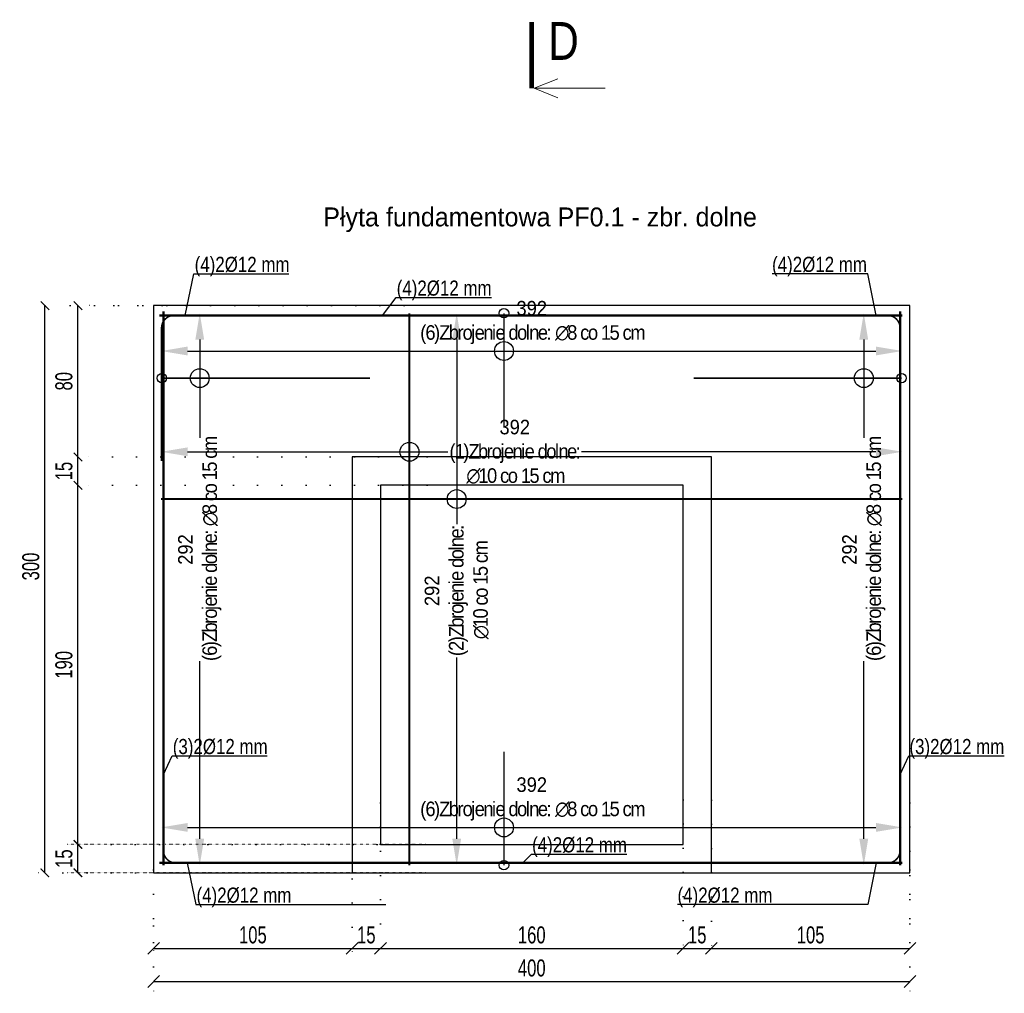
# Model space of a CAD drawing. Header units: millimetres. Extents: x 11149 to 111407, y -107619 to -23630.
# Tile 221 of 245: x 19889 to 20410, y -26533 to -26018. Entities that reach past the tile are written whole.
import ezdxf
from ezdxf.enums import TextEntityAlignment as Align

# ---------------------------------------------------------------- set-up
doc = ezdxf.new("R2010")
doc.units = ezdxf.units.MM
doc.header["$LTSCALE"] = 2
doc.linetypes.add('DOT', pattern=[6.35, 0, -6.35])
doc.layers.get('0').update_dxf_attribs({"plot": 0})
doc.layers.get('Defpoints').update_dxf_attribs({"color": 1})
for name, color, linetype, lineweight in [('e-cad_kontur', 2, 'Continuous', 25), ('e-cad_opisy', 7, 'Continuous', 9), ('e-cad_prety_widok', 161, 'Continuous', 5), ('e-cad_wymiary', 4, 'Continuous', 9), ('WYMIARY', 1, 'Continuous', 20)]:
    doc.layers.add(name, color=color, linetype=linetype, lineweight=lineweight)
doc.layers.add('ZBROJENIE DODATKOWE', color=10, linetype='Continuous')
doc.layers.add('ZBROJENIE DOLNE', color=92, linetype='Continuous')
doc.styles.add('e-cad_1', font='arial.ttf', dxfattribs={"width": 0.7})
doc.styles.add('SIMPLEX', font='simplex.shx', dxfattribs={"width": 0.75, "oblique": 10})
doc.dimstyles.new('1_100 RK', dxfattribs={"dimscale": 70, "dimtxt": 0.22, "dimasz": 0.003, "dimexe": 0, "dimexo": 0, "dimgap": 0.1, "dimtad": 1, "dimdec": 1, "dimrnd": 0.5, "dimdsep": 46, "dimtxsty": 'SIMPLEX', "dimblk": 'K1', "dimcen": 0, "dimse1": 1, "dimse2": 1, "dimclrd": 3, "dimclre": 3, "dimclrt": 256, "dimadec": 1, "dimazin": 0, "dimtfac": 0.028571, "dimtdec": 1, "dimtix": 1, "dimtmove": 2, "dimatfit": 3, "dimldrblk": 'K1', "dimfxl": 1, "dimtolj": 1, "dimarcsym": 0})
doc.dimstyles.new('e-cad_1_45_[cm]', dxfattribs={"dimscale": 4.5, "dimtxt": 2, "dimasz": 1, "dimexe": 1.25, "dimexo": 0.625, "dimtad": 1, "dimdec": 0, "dimrnd": 0.1, "dimzin": 1, "dimtxsty": 'e-cad_1', "dimblk": 'ARCHTICK', "dimcen": 2.5, "dimclrd": 256, "dimclre": 252, "dimclrt": 7, "dimadec": 0, "dimazin": 0, "dimtfac": 1, "dimtix": 1, "dimtmove": 2, "dimatfit": 3, "dimldrblk": 'NONE', "dimfxl": 60, "dimfxlon": 1, "dimarcsym": 0})
doc.dimstyles.new('e-cad_1_50_[cm]', dxfattribs={"dimscale": 5, "dimtxt": 1.8, "dimasz": 1.25, "dimexe": 1.25, "dimexo": 0.625, "dimgap": 0.5, "dimtad": 1, "dimdec": 0, "dimrnd": 1, "dimzin": 1, "dimtxsty": 'e-cad_1', "dimblk": 'OBLIQUE', "dimcen": 2.5, "dimclrd": 256, "dimclre": 252, "dimclrt": 7, "dimadec": 0, "dimazin": 0, "dimtfac": 1, "dimtix": 1, "dimtmove": 2, "dimatfit": 3, "dimldrblk": 'NONE', "dimfxl": 60, "dimfxlon": 1, "dimarcsym": 0})

# ---------------------------------------------------------------- blocks, each defined once
blk = doc.blocks.new('e-cad_ZelbetOpisSkrocony')
at = {"layer": 'e-cad_opisy', "style": 'e-cad_1', "width": 0.95}
for tag, p in [('OPIS', (0.8, 0.8)), ('UWAGI', (0.8, -2.8))]:
    blk.add_attdef(tag, p, '', height=2, dxfattribs=at)
blk = doc.blocks.new('*D1105')
at = {"layer": 'Defpoints', "color": 0}
for p in [(19959.73, -26172.85), (19959.73, -26464.85), (19984.13, -26464.85)]:
    blk.add_point(p, dxfattribs=at)
at = {"layer": 'WYMIARY', "color": 10, "lineweight": -2, "ltscale": 16}
for p, q in [((19984.13, -26186.85), (19984.13, -26238.78)), ((19984.13, -26450.85), (19984.13, -26356.91))]:
    blk.add_line(p, q, dxfattribs=at)
at = {"layer": 'WYMIARY', "color": 10}
for points in [[(19986.46, -26186.85), (19981.79, -26186.85), (19984.13, -26172.85)], [(19981.79, -26450.85), (19986.46, -26450.85), (19984.13, -26464.85)]]:
    blk.add_solid(points, dxfattribs=at)
at = {"layer": 'WYMIARY', "color": 10, "insert": (19984.13, -26297.85), "char_height": 7.7, "attachment_point": 5, "rotation": 90, "style": 'e-cad_1'}
blk.add_mtext('\\A1;\\W0.9;292\\P\\T0.8;(6)Zbrojenie dolne: ∅8 co 15 cm', dxfattribs=at)
blk = doc.blocks.new('K1')
at = {"layer": 'WYMIARY', "color": 3, "lineweight": 20}
blk.add_line((0, -50), (0, 50), dxfattribs=at)
at = {"layer": 'WYMIARY', "color": 6, "lineweight": 50}
blk.add_line((-15.915, -15.915), (15.915, 15.915), dxfattribs=at)
at = {"layer": 'WYMIARY', "color": 0, "lineweight": 20}
blk.add_line((-30, 0), (30, 0), dxfattribs=at)
blk = doc.blocks.new('*D1106')
at = {"layer": 'Defpoints', "color": 0}
for p in [(20359.73, -26172.85), (20335.33, -26464.85), (20359.73, -26464.85)]:
    blk.add_point(p, dxfattribs=at)
at = {"layer": 'WYMIARY', "color": 10, "lineweight": -2, "ltscale": 16}
for p, q in [((20335.33, -26186.85), (20335.33, -26238.78)), ((20335.33, -26450.85), (20335.33, -26356.91))]:
    blk.add_line(p, q, dxfattribs=at)
at = {"layer": 'WYMIARY', "color": 10}
for points in [[(20337.66, -26186.85), (20332.99, -26186.85), (20335.33, -26172.85)], [(20332.99, -26450.85), (20337.66, -26450.85), (20335.33, -26464.85)]]:
    blk.add_solid(points, dxfattribs=at)
at = {"layer": 'WYMIARY', "color": 10, "insert": (20335.33, -26297.85), "char_height": 7.7, "attachment_point": 5, "rotation": 90, "style": 'e-cad_1'}
blk.add_mtext('\\A1;\\W0.9;292\\P\\T0.8;(6)Zbrojenie dolne: ∅8 co 15 cm', dxfattribs=at)
blk = doc.blocks.new('*D1107')
at = {"layer": 'Defpoints', "color": 0}
for p in [(20355.73, -26366.53), (20355.73, -26444.85), (19963.73, -26468.85)]:
    blk.add_point(p, dxfattribs=at)
at = {"layer": 'WYMIARY', "color": 10, "lineweight": -2, "ltscale": 16}
blk.add_line((19977.73, -26444.85), (20341.73, -26444.85), dxfattribs=at)
at = {"layer": 'WYMIARY', "color": 10}
for points in [[(19977.73, -26442.51), (19977.73, -26447.18), (19963.73, -26444.85)], [(20341.73, -26447.18), (20341.73, -26442.51), (20355.73, -26444.85)]]:
    blk.add_solid(points, dxfattribs=at)
at = {"layer": 'WYMIARY', "color": 10, "insert": (20159.73, -26429.79), "char_height": 7.7, "attachment_point": 5, "style": 'e-cad_1'}
blk.add_mtext('\\A1;\\W0.9;392\\P\\T0.8;(6)Zbrojenie dolne: ∅8 co 15 cm', dxfattribs=at)
blk = doc.blocks.new('*D1108')
at = {"layer": 'Defpoints', "color": 0}
for p in [(19963.73, -26168.85), (20355.73, -26192.85), (20355.73, -26271.16)]:
    blk.add_point(p, dxfattribs=at)
at = {"layer": 'WYMIARY', "color": 10, "lineweight": -2, "ltscale": 16}
blk.add_line((19977.73, -26192.85), (20341.73, -26192.85), dxfattribs=at)
at = {"layer": 'WYMIARY', "color": 10}
for points in [[(19977.73, -26190.51), (19977.73, -26195.18), (19963.73, -26192.85)], [(20341.73, -26195.18), (20341.73, -26190.51), (20355.73, -26192.85)]]:
    blk.add_solid(points, dxfattribs=at)
at = {"layer": 'WYMIARY', "color": 10, "insert": (20159.73, -26177.79), "char_height": 7.7, "attachment_point": 5, "style": 'e-cad_1'}
blk.add_mtext('\\A1;\\W0.9;392\\P\\T0.8;(6)Zbrojenie dolne: ∅8 co 15 cm', dxfattribs=at)
blk = doc.blocks.new('_ArchTick')
at = {"color": 0, "linetype": 'ByBlock', "const_width": 0.15}
blk.add_lwpolyline([(-0.5, -0.5), (0.5, 0.5)], dxfattribs=at)
blk = doc.blocks.new('*D1109')
at = {"layer": 'Defpoints', "color": 0, "ltscale": 0.5}
for p in [(19919.73, -26453.85), (20106.45, -26453.85), (20106.45, -26468.85)]:
    blk.add_point(p, dxfattribs=at)
at = {"layer": 'e-cad_wymiary', "color": 252, "linetype": 'DOT', "lineweight": -2, "ltscale": 0.036}
for p, q in [((20103.64, -26453.85), (19914.1, -26453.85)), ((20103.64, -26468.85), (19914.1, -26468.85))]:
    blk.add_line(p, q, dxfattribs=at)
at = {"layer": 'e-cad_wymiary', "lineweight": -2, "ltscale": 0.036}
blk.add_line((19919.73, -26468.85), (19919.73, -26453.85), dxfattribs=at)
at = {"layer": 'e-cad_wymiary', "lineweight": -2, "ltscale": 0.5, "xscale": 4.5, "yscale": 4.5, "zscale": 4.5}
for p, rotation in [((19919.73, -26453.85), 90), ((19919.73, -26468.85), 270)]:
    blk.add_blockref('_ArchTick', p, dxfattribs=dict(at, rotation=rotation))
at = {"layer": 'e-cad_wymiary', "color": 7, "ltscale": 0.5, "insert": (19912.32, -26461.35), "char_height": 9, "attachment_point": 5, "rotation": 90, "style": 'e-cad_1'}
blk.add_mtext('15', dxfattribs=at)
blk = doc.blocks.new('_None')
blk = doc.blocks.new('*D1110')
at = {"layer": 'Defpoints', "color": 0, "ltscale": 0.5}
for p in [(19919.73, -26263.85), (20107.17, -26263.85), (20106.45, -26453.85)]:
    blk.add_point(p, dxfattribs=at)
at = {"layer": 'e-cad_wymiary', "color": 252, "linetype": 'DOT', "lineweight": -2}
for p, q in [((20104.36, -26263.85), (19914.1, -26263.85)), ((20103.64, -26453.85), (19914.1, -26453.85))]:
    blk.add_line(p, q, dxfattribs=at)
at = {"layer": 'e-cad_wymiary', "lineweight": -2}
blk.add_line((19919.73, -26453.85), (19919.73, -26263.85), dxfattribs=at)
at = {"layer": 'e-cad_wymiary', "lineweight": -2, "ltscale": 0.5, "xscale": 4.5, "yscale": 4.5, "zscale": 4.5}
for p, rotation in [((19919.73, -26263.85), 90), ((19919.73, -26453.85), 270)]:
    blk.add_blockref('_ArchTick', p, dxfattribs=dict(at, rotation=rotation))
at = {"layer": 'e-cad_wymiary', "color": 7, "ltscale": 0.5, "insert": (19912.32, -26358.85), "char_height": 9, "attachment_point": 5, "rotation": 90, "style": 'e-cad_1'}
blk.add_mtext('190', dxfattribs=at)
blk = doc.blocks.new('*D1111')
at = {"layer": 'Defpoints', "color": 0, "ltscale": 0.5}
for p in [(19919.73, -26248.85), (20107.17, -26248.85), (20107.17, -26263.85)]:
    blk.add_point(p, dxfattribs=at)
at = {"layer": 'e-cad_wymiary', "color": 252, "linetype": 'DOT', "lineweight": -2}
for p, q in [((20104.36, -26248.85), (19914.1, -26248.85)), ((20104.36, -26263.85), (19914.1, -26263.85))]:
    blk.add_line(p, q, dxfattribs=at)
at = {"layer": 'e-cad_wymiary', "lineweight": -2}
blk.add_line((19919.73, -26263.85), (19919.73, -26248.85), dxfattribs=at)
at = {"layer": 'e-cad_wymiary', "lineweight": -2, "ltscale": 0.5, "xscale": 4.5, "yscale": 4.5, "zscale": 4.5}
for p, rotation in [((19919.73, -26248.85), 90), ((19919.73, -26263.85), 270)]:
    blk.add_blockref('_ArchTick', p, dxfattribs=dict(at, rotation=rotation))
at = {"layer": 'e-cad_wymiary', "color": 7, "ltscale": 0.5, "insert": (19912.32, -26256.35), "char_height": 9, "attachment_point": 5, "rotation": 90, "style": 'e-cad_1'}
blk.add_mtext('15', dxfattribs=at)
blk = doc.blocks.new('*D1112')
at = {"layer": 'Defpoints', "color": 0, "ltscale": 0.5}
for p in [(19919.73, -26168.85), (20095.04, -26168.85), (20107.17, -26248.85)]:
    blk.add_point(p, dxfattribs=at)
at = {"layer": 'e-cad_wymiary', "color": 252, "linetype": 'DOT', "lineweight": -2}
for p, q in [((20092.23, -26168.85), (19914.1, -26168.85)), ((20104.36, -26248.85), (19914.1, -26248.85))]:
    blk.add_line(p, q, dxfattribs=at)
at = {"layer": 'e-cad_wymiary', "lineweight": -2}
blk.add_line((19919.73, -26248.85), (19919.73, -26168.85), dxfattribs=at)
at = {"layer": 'e-cad_wymiary', "lineweight": -2, "ltscale": 0.5, "xscale": 4.5, "yscale": 4.5, "zscale": 4.5}
for p, rotation in [((19919.73, -26168.85), 90), ((19919.73, -26248.85), 270)]:
    blk.add_blockref('_ArchTick', p, dxfattribs=dict(at, rotation=rotation))
at = {"layer": 'e-cad_wymiary', "color": 7, "ltscale": 0.5, "insert": (19912.32, -26208.85), "char_height": 9, "attachment_point": 5, "rotation": 90, "style": 'e-cad_1'}
blk.add_mtext('80', dxfattribs=at)
blk = doc.blocks.new('*D1113')
at = {"layer": 'Defpoints', "color": 0, "ltscale": 0.5}
for p in [(19902.23, -26168.85), (19969.62, -26168.85), (19991.37, -26468.85)]:
    blk.add_point(p, dxfattribs=at)
at = {"layer": 'e-cad_wymiary', "color": 252, "linetype": 'DOT', "lineweight": -2}
for p, q in [((19966.81, -26168.85), (19896.6, -26168.85)), ((19988.56, -26468.85), (19896.6, -26468.85))]:
    blk.add_line(p, q, dxfattribs=at)
at = {"layer": 'e-cad_wymiary', "lineweight": -2}
blk.add_line((19902.23, -26468.85), (19902.23, -26168.85), dxfattribs=at)
at = {"layer": 'e-cad_wymiary', "lineweight": -2, "ltscale": 0.5, "xscale": 4.5, "yscale": 4.5, "zscale": 4.5}
for p, rotation in [((19902.23, -26168.85), 90), ((19902.23, -26468.85), 270)]:
    blk.add_blockref('_ArchTick', p, dxfattribs=dict(at, rotation=rotation))
at = {"layer": 'e-cad_wymiary', "color": 7, "ltscale": 0.5, "insert": (19894.81, -26306.85), "char_height": 9, "attachment_point": 5, "rotation": 90, "style": 'e-cad_1'}
blk.add_mtext('300', dxfattribs=at)
blk = doc.blocks.new('_OBLIQUE')
at = {"color": 0, "linetype": 'ByBlock', "lineweight": -2}
blk.add_line((-0.5, -0.5), (0.5, 0.5), dxfattribs=at)
blk = doc.blocks.new('*D1114')
at = {"layer": 'Defpoints', "color": 0, "ltscale": 0.5}
for p in [(20064.73, -26468.85), (19959.73, -26493.85), (20064.73, -26508.85)]:
    blk.add_point(p, dxfattribs=at)
at = {"layer": 'e-cad_wymiary', "color": 252, "linetype": 'DOT', "lineweight": -2}
for p, q in [((20064.73, -26471.97), (20064.73, -26515.1)), ((19959.73, -26496.97), (19959.73, -26515.1))]:
    blk.add_line(p, q, dxfattribs=at)
at = {"layer": 'e-cad_wymiary', "lineweight": -2}
blk.add_line((19959.73, -26508.85), (20064.73, -26508.85), dxfattribs=at)
at = {"layer": 'e-cad_wymiary', "lineweight": -2, "ltscale": 0.5, "xscale": 6.25, "yscale": 6.25, "zscale": 6.25, "rotation": 180}
blk.add_blockref('_OBLIQUE', (19959.73, -26508.85), dxfattribs=at)
at = {"layer": 'e-cad_wymiary', "lineweight": -2, "ltscale": 0.5, "xscale": 6.25, "yscale": 6.25, "zscale": 6.25}
blk.add_blockref('_OBLIQUE', (20064.73, -26508.85), dxfattribs=at)
at = {"layer": 'e-cad_wymiary', "color": 7, "ltscale": 0.5, "insert": (20012.23, -26501.75), "char_height": 9, "attachment_point": 5, "style": 'e-cad_1'}
blk.add_mtext('105', dxfattribs=at)
blk = doc.blocks.new('*D1115')
at = {"layer": 'Defpoints', "color": 0}
for p in [(20079.73, -26428.68), (20064.73, -26468.85), (20079.73, -26508.85)]:
    blk.add_point(p, dxfattribs=at)
at = {"layer": 'e-cad_wymiary', "color": 252, "linetype": 'DOT', "lineweight": -2}
for p, q in [((20079.73, -26431.8), (20079.73, -26515.1)), ((20064.73, -26471.97), (20064.73, -26515.1))]:
    blk.add_line(p, q, dxfattribs=at)
at = {"layer": 'e-cad_wymiary', "lineweight": -2}
blk.add_line((20064.73, -26508.85), (20079.73, -26508.85), dxfattribs=at)
at = {"layer": 'e-cad_wymiary', "lineweight": -2, "xscale": 6.25, "yscale": 6.25, "zscale": 6.25, "rotation": 180}
blk.add_blockref('_OBLIQUE', (20064.73, -26508.85), dxfattribs=at)
at = {"layer": 'e-cad_wymiary', "lineweight": -2, "xscale": 6.25, "yscale": 6.25, "zscale": 6.25}
blk.add_blockref('_OBLIQUE', (20079.73, -26508.85), dxfattribs=at)
at = {"layer": 'e-cad_wymiary', "color": 7, "insert": (20072.23, -26501.75), "char_height": 9, "attachment_point": 5, "style": 'e-cad_1'}
blk.add_mtext('15', dxfattribs=at)
blk = doc.blocks.new('*D1116')
at = {"layer": 'Defpoints', "color": 0}
for p in [(20239.73, -26427.05), (20079.73, -26428.68), (20239.73, -26508.85)]:
    blk.add_point(p, dxfattribs=at)
at = {"layer": 'e-cad_wymiary', "color": 252, "linetype": 'DOT', "lineweight": -2}
for p, q in [((20079.73, -26431.8), (20079.73, -26515.1)), ((20239.73, -26430.17), (20239.73, -26515.1))]:
    blk.add_line(p, q, dxfattribs=at)
at = {"layer": 'e-cad_wymiary', "lineweight": -2}
blk.add_line((20079.73, -26508.85), (20239.73, -26508.85), dxfattribs=at)
at = {"layer": 'e-cad_wymiary', "lineweight": -2, "xscale": 6.25, "yscale": 6.25, "zscale": 6.25, "rotation": 180}
blk.add_blockref('_OBLIQUE', (20079.73, -26508.85), dxfattribs=at)
at = {"layer": 'e-cad_wymiary', "lineweight": -2, "xscale": 6.25, "yscale": 6.25, "zscale": 6.25}
blk.add_blockref('_OBLIQUE', (20239.73, -26508.85), dxfattribs=at)
at = {"layer": 'e-cad_wymiary', "color": 7, "insert": (20159.73, -26501.75), "char_height": 9, "attachment_point": 5, "style": 'e-cad_1'}
blk.add_mtext('160', dxfattribs=at)
blk = doc.blocks.new('*D1117')
at = {"layer": 'Defpoints', "color": 0}
for p in [(20239.73, -26427.05), (20254.73, -26427.25), (20254.73, -26508.85)]:
    blk.add_point(p, dxfattribs=at)
at = {"layer": 'e-cad_wymiary', "color": 252, "linetype": 'DOT', "lineweight": -2}
for p, q in [((20239.73, -26430.17), (20239.73, -26515.1)), ((20254.73, -26430.38), (20254.73, -26515.1))]:
    blk.add_line(p, q, dxfattribs=at)
at = {"layer": 'e-cad_wymiary', "lineweight": -2}
blk.add_line((20239.73, -26508.85), (20254.73, -26508.85), dxfattribs=at)
at = {"layer": 'e-cad_wymiary', "lineweight": -2, "xscale": 6.25, "yscale": 6.25, "zscale": 6.25, "rotation": 180}
blk.add_blockref('_OBLIQUE', (20239.73, -26508.85), dxfattribs=at)
at = {"layer": 'e-cad_wymiary', "lineweight": -2, "xscale": 6.25, "yscale": 6.25, "zscale": 6.25}
blk.add_blockref('_OBLIQUE', (20254.73, -26508.85), dxfattribs=at)
at = {"layer": 'e-cad_wymiary', "color": 7, "insert": (20247.23, -26501.75), "char_height": 9, "attachment_point": 5, "style": 'e-cad_1'}
blk.add_mtext('15', dxfattribs=at)
blk = doc.blocks.new('*D1118')
at = {"layer": 'Defpoints', "color": 0, "ltscale": 0.5}
for p in [(20254.73, -26427.25), (20359.73, -26428.68), (20359.73, -26508.85)]:
    blk.add_point(p, dxfattribs=at)
at = {"layer": 'e-cad_wymiary', "color": 252, "linetype": 'DOT', "lineweight": -2}
for p, q in [((20254.73, -26430.38), (20254.73, -26515.1)), ((20359.73, -26431.8), (20359.73, -26515.1))]:
    blk.add_line(p, q, dxfattribs=at)
at = {"layer": 'e-cad_wymiary', "lineweight": -2}
blk.add_line((20254.73, -26508.85), (20359.73, -26508.85), dxfattribs=at)
at = {"layer": 'e-cad_wymiary', "lineweight": -2, "ltscale": 0.5, "xscale": 6.25, "yscale": 6.25, "zscale": 6.25, "rotation": 180}
blk.add_blockref('_OBLIQUE', (20254.73, -26508.85), dxfattribs=at)
at = {"layer": 'e-cad_wymiary', "lineweight": -2, "ltscale": 0.5, "xscale": 6.25, "yscale": 6.25, "zscale": 6.25}
blk.add_blockref('_OBLIQUE', (20359.73, -26508.85), dxfattribs=at)
at = {"layer": 'e-cad_wymiary', "color": 7, "ltscale": 0.5, "insert": (20307.23, -26501.75), "char_height": 9, "attachment_point": 5, "style": 'e-cad_1'}
blk.add_mtext('105', dxfattribs=at)
blk = doc.blocks.new('*D1119')
at = {"layer": 'Defpoints', "color": 0, "ltscale": 0.5}
for p in [(19959.73, -26464.22), (20359.73, -26464.22), (20359.73, -26526.35)]:
    blk.add_point(p, dxfattribs=at)
at = {"layer": 'e-cad_wymiary', "color": 252, "linetype": 'DOT', "lineweight": -2}
for p, q in [((19959.73, -26467.34), (19959.73, -26532.6)), ((20359.73, -26467.34), (20359.73, -26532.6))]:
    blk.add_line(p, q, dxfattribs=at)
at = {"layer": 'e-cad_wymiary', "lineweight": -2}
blk.add_line((19959.73, -26526.35), (20359.73, -26526.35), dxfattribs=at)
at = {"layer": 'e-cad_wymiary', "lineweight": -2, "ltscale": 0.5, "xscale": 6.25, "yscale": 6.25, "zscale": 6.25, "rotation": 180}
blk.add_blockref('_OBLIQUE', (19959.73, -26526.35), dxfattribs=at)
at = {"layer": 'e-cad_wymiary', "lineweight": -2, "ltscale": 0.5, "xscale": 6.25, "yscale": 6.25, "zscale": 6.25}
blk.add_blockref('_OBLIQUE', (20359.73, -26526.35), dxfattribs=at)
at = {"layer": 'e-cad_wymiary', "color": 7, "ltscale": 0.5, "insert": (20159.73, -26519.25), "char_height": 9, "attachment_point": 5, "style": 'e-cad_1'}
blk.add_mtext('400', dxfattribs=at)
blk = doc.blocks.new('*D1120')
at = {"layer": 'Defpoints', "color": 0, "ltscale": 0.5}
for p in [(20095.04, -26172.85), (20095.04, -26464.85), (20120.04, -26464.85)]:
    blk.add_point(p, dxfattribs=at)
at = {"layer": 'WYMIARY', "color": 92, "lineweight": -2, "ltscale": 16}
for p, q in [((20120.04, -26186.85), (20120.04, -26284.41)), ((20120.04, -26450.85), (20120.04, -26355))]:
    blk.add_line(p, q, dxfattribs=at)
at = {"layer": 'WYMIARY', "color": 92, "ltscale": 0.5}
for points in [[(20122.37, -26186.85), (20117.71, -26186.85), (20120.04, -26172.85)], [(20117.71, -26450.85), (20122.37, -26450.85), (20120.04, -26464.85)]]:
    blk.add_solid(points, dxfattribs=at)
at = {"layer": 'WYMIARY', "color": 92, "ltscale": 0.5, "insert": (20120.04, -26319.7), "char_height": 7.7, "attachment_point": 5, "rotation": 90, "style": 'e-cad_1'}
blk.add_mtext('\\A1;\\W0.9;292\\P\\T0.8;(2)Zbrojenie dolne: \\P∅10 co 15 cm', dxfattribs=at)
blk = doc.blocks.new('*D1121')
at = {"layer": 'Defpoints', "color": 0, "ltscale": 0.5}
for p in [(20355.73, -26246.16), (20355.73, -26246.16), (19963.73, -26271.16)]:
    blk.add_point(p, dxfattribs=at)
at = {"layer": 'WYMIARY', "color": 92, "lineweight": -2, "ltscale": 16}
for p, q in [((19977.73, -26246.16), (20115.43, -26246.16)), ((20341.73, -26246.16), (20186.02, -26246.16))]:
    blk.add_line(p, q, dxfattribs=at)
at = {"layer": 'WYMIARY', "color": 92, "ltscale": 0.5}
for points in [[(19977.73, -26243.83), (19977.73, -26248.49), (19963.73, -26246.16)], [(20341.73, -26248.49), (20341.73, -26243.83), (20355.73, -26246.16)]]:
    blk.add_solid(points, dxfattribs=at)
at = {"layer": 'WYMIARY', "color": 92, "ltscale": 0.5, "insert": (20150.73, -26246.16), "char_height": 7.7, "attachment_point": 5, "style": 'e-cad_1'}
blk.add_mtext('\\A1;\\fArial|b0|i0|c238|p34;\\W0.9;392\\P\\T0.8;(1)Zbrojenie dolne: \\P∅10 co 15 cm', dxfattribs=at)
blk = doc.blocks.new('e-cad_przekroj_1_2_L')
at = {"const_width": 0.5}
blk.add_lwpolyline([(0, 0), (0, -7)], dxfattribs=at)
for points in [[(-0.25, -7), (-2.75, -6)], [(-0.25, -7), (-7.75, -7)], [(-0.25, -7), (-2.75, -8)]]:
    blk.add_lwpolyline(points)
at = {"style": 'e-cad_1', "width": 0.8}
blk.add_attdef('SYMBOL', text='', height=4, dxfattribs=at).set_placement((-1.75, -4), align=Align.RIGHT)

msp = doc.modelspace()

# ---------------------------------------------------------------- linework, layer by layer
at = {"layer": 'e-cad_kontur'}
for points in [[(19959.73, -26468.85), (20359.73, -26468.85), (20359.73, -26168.85), (19959.73, -26168.85)], [(20064.73, -26468.85), (20254.73, -26468.85), (20254.73, -26248.85), (20064.73, -26248.85)], [(20079.73, -26453.85), (20239.73, -26453.85), (20239.73, -26263.85), (20079.73, -26263.85)]]:
    msp.add_lwpolyline(points, close=True, dxfattribs=at)
at = {"layer": 'e-cad_prety_widok', "color": 92, "ltscale": 2}
for points, const_width in [([(19964.93, -26171.8), (19964.93, -26464.85)], 1.2), ([(20095.04, -26172.85), (20095.04, -26464.85)], 1), ([(20354.53, -26171.8), (20354.53, -26464.85)], 1.2), ([(19962.73, -26174.05), (20355.73, -26174.05)], 1.2), ([(19963.73, -26271.16), (20355.73, -26271.16)], 1), ([(19962.73, -26463.65), (20355.73, -26463.65)], 1.2)]:
    msp.add_lwpolyline(points, dxfattribs=dict(at, const_width=const_width))
at = {"layer": 'e-cad_prety_widok', "color": 92, "ltscale": 2, "const_width": 0.8}
for points in [[(20090.93, -26174.05), (19970.53, -26174.05, 0.414214), (19963.93, -26180.65), (19963.93, -26251.05)], [(20227.53, -26174.05), (20347.93, -26174.05, -0.414214), (20354.53, -26180.65), (20354.53, -26251.05)], [(20091.93, -26463.65), (19971.53, -26463.65, -0.414214), (19964.93, -26457.05), (19964.93, -26386.65)], [(20227.53, -26463.65), (20347.93, -26463.65, 0.414214), (20354.53, -26457.05), (20354.53, -26386.65)]]:
    msp.add_lwpolyline(points, format="xyb", dxfattribs=at)
at = {"layer": 'ZBROJENIE DODATKOWE', "ltscale": 1.6, "const_width": 0.8}
for points in [[(20145.04, -26172.85), (20145.04, -26232.85)], [(19964.13, -26207.21), (20074.13, -26207.21)], [(20355.33, -26207.21), (20245.33, -26207.21)], [(20145.04, -26464.85), (20145.04, -26404.85)]]:
    msp.add_lwpolyline(points, dxfattribs=at)
at = {"layer": 'ZBROJENIE DODATKOWE', "ltscale": 1.6}
for centre in [(20145.04, -26172.85), (19964.13, -26207.21), (20355.33, -26207.21), (20145.04, -26464.85)]:
    msp.add_circle(centre, 2.5, dxfattribs=at)
at = {"layer": 'ZBROJENIE DODATKOWE'}
for centre in [(20145.04, -26192.85), (19984.13, -26207.21), (20335.33, -26207.21), (20145.04, -26444.85)]:
    msp.add_circle(centre, 5, dxfattribs=at)
at = {"layer": 'ZBROJENIE DOLNE'}
for points in [[(19976.48, -26174.05), (19981.06, -26152.02), (20031.34, -26152.02)], [(20341.97, -26174.05), (20337.39, -26152.02), (20286.84, -26152.02)], [(20080.78, -26174.05), (20087.94, -26164.57), (20138.49, -26164.57)], [(19964.93, -26416.84), (19969.51, -26407.06), (20019.78, -26407.06)], [(20354.53, -26416.84), (20359.11, -26407.06), (20409.65, -26407.06)], [(20154.95, -26463.65), (20159.53, -26459.06), (20210.08, -26459.06)], [(19977.48, -26463.65), (19982.06, -26485.67), (20082.61, -26485.67)], [(20341.97, -26463.65), (20337.39, -26485.67), (20236.84, -26485.67)]]:
    msp.add_lwpolyline(points, dxfattribs=at)
for centre in [(20095.04, -26246.16), (20120.04, -26271.16)]:
    msp.add_circle(centre, 5, dxfattribs=at)

# ---------------------------------------------------------------- block references
at = {"layer": 'e-cad_opisy'}
ref = msp.add_blockref('e-cad_przekroj_1_2_L', (20159.73, -26018.85), dxfattribs=dict(at, xscale=-5, yscale=5, zscale=5))
ref.add_attrib('SYMBOL', 'D', dxfattribs={"layer": '0', "height": 20, "style": 'e-cad_1', "width": 0.8}).set_placement((20184.62, -26038.85), align=Align.RIGHT)
at = {"layer": 'e-cad_opisy', "xscale": 5, "yscale": 5, "zscale": 5}
msp.add_blockref('e-cad_ZelbetOpisSkrocony', (20045.43, -26130.94), dxfattribs=at).add_auto_attribs({'OPIS': 'Płyta fundamentowa PF0.1 - zbr. dolne'})

# ---------------------------------------------------------------- texts
at = {"layer": 'ZBROJENIE DOLNE', "style": 'e-cad_1', "width": 0.8}
for s, p in [('(4)2%%C12 mm', (19981.44, -26151.02)), ('(4)2%%C12 mm', (20286.84, -26151.02)), ('(4)2%%C12 mm', (20088.31, -26163.56)), ('(3)2%%C12 mm', (19969.88, -26406.05)), ('(3)2%%C12 mm', (20359.48, -26406.05)), ('(4)2%%C12 mm', (20159.91, -26458.06)), ('(4)2%%C12 mm', (19982.44, -26484.67)), ('(4)2%%C12 mm', (20236.84, -26484.67))]:
    msp.add_text(s, height=8, dxfattribs=at).set_placement(p)

# ---------------------------------------------------------------- dimensions: what is measured, and where the dimension line sits
at = {"layer": 'e-cad_wymiary'}
dim = msp.add_linear_dim(base=(19902.23, -26168.85), p1=(19991.37, -26468.85), p2=(19969.62, -26168.85), angle=90, dimstyle='e-cad_1_45_[cm]', override={"dimblk": 'ArchTick'}, dxfattribs=at)
dim.commit()
dim.dimension.update_dxf_attribs({"geometry": '*D1113', "text_midpoint": (19894.81, -26306.85), "dimtype": 160})
for base, p1, p2, picture, middle in [((19919.73, -26168.85), (20107.17, -26248.85), (20095.04, -26168.85), '*D1112', (19912.32, -26208.85)), ((19919.73, -26248.85), (20107.17, -26263.85), (20107.17, -26248.85), '*D1111', (19912.32, -26256.35)), ((19919.73, -26263.85), (20106.45, -26453.85), (20107.17, -26263.85), '*D1110', (19912.32, -26358.85))]:
    dim = msp.add_linear_dim(base=base, p1=p1, p2=p2, angle=90, dimstyle='e-cad_1_45_[cm]', dxfattribs=at)
    dim.commit()
    dim.dimension.update_dxf_attribs({"geometry": picture, "text_midpoint": middle})
for base, p1, p2, picture, middle in [((20239.73, -26508.85), (20079.73, -26428.68), (20239.73, -26427.05), '*D1116', (20159.73, -26501.75)), ((20254.73, -26508.85), (20239.73, -26427.05), (20254.73, -26427.25), '*D1117', (20247.23, -26501.75)), ((20359.73, -26508.85), (20254.73, -26427.25), (20359.73, -26428.68), '*D1118', (20307.23, -26501.75)), ((20079.73, -26508.85), (20064.73, -26468.85), (20079.73, -26428.68), '*D1115', (20072.23, -26501.75)), ((20359.73, -26526.35), (19959.73, -26464.22), (20359.73, -26464.22), '*D1119', (20159.73, -26519.25)), ((20064.73, -26508.85), (19959.73, -26493.85), (20064.73, -26468.85), '*D1114', (20012.23, -26501.75))]:
    dim = msp.add_linear_dim(base=base, p1=p1, p2=p2, dimstyle='e-cad_1_50_[cm]', dxfattribs=at)
    dim.commit()
    dim.dimension.update_dxf_attribs({"geometry": picture, "text_midpoint": middle})
at = {"layer": 'e-cad_wymiary', "ltscale": 0.036}
dim = msp.add_linear_dim(base=(19919.73, -26453.85), p1=(20106.45, -26468.85), p2=(20106.45, -26453.85), angle=90, dimstyle='e-cad_1_45_[cm]', override={"dimblk": 'ArchTick'}, dxfattribs=at)
dim.commit()
dim.dimension.update_dxf_attribs({"geometry": '*D1109', "text_midpoint": (19912.32, -26461.35)})
at = {"layer": 'WYMIARY', "color": 1, "ltscale": 16}
for base, p1, p2, picture, middle in [((20355.73, -26192.85), (19963.73, -26168.85), (20355.73, -26271.16), '*D1108', (20159.73, -26177.79)), ((20355.73, -26444.85), (19963.73, -26468.85), (20355.73, -26366.53), '*D1107', (20159.73, -26429.79))]:
    dim = msp.add_linear_dim(base=base, p1=p1, p2=p2, text='\\W0.9;<>\\P\\T0.8;(6)Zbrojenie dolne: ∅8 co 15 cm', dimstyle='1_100 RK', override={"dimtxt": 0.11, "dimasz": 0.2, "dimgap": 0.05, "dimtxsty": 'e-cad_1', "dimclrd": 10, "dimclre": 256, "dimclrt": 10}, dxfattribs=at)
    dim.commit()
    dim.dimension.update_dxf_attribs({"geometry": picture, "text_midpoint": middle})
for base, p1, p2, text, override, picture, middle in [((19984.13, -26464.85), (19959.73, -26172.85), (19959.73, -26464.85), '\\W0.9;<>\\P\\T0.8;(6)Zbrojenie dolne: ∅8 co 15 cm', {"dimtxt": 0.11, "dimasz": 0.2, "dimgap": 0.05, "dimtxsty": 'e-cad_1', "dimclrd": 10, "dimclre": 256, "dimclrt": 10}, '*D1105', (19984.13, -26297.85)), ((20120.04, -26464.85), (20095.04, -26172.85), (20095.04, -26464.85), '\\W0.9;<>\\P\\T0.8;(2)Zbrojenie dolne: \\P∅10 co 15 cm', {"dimtxt": 0.11, "dimasz": 0.2, "dimgap": 0.05, "dimtxsty": 'e-cad_1', "dimclrd": 92, "dimclre": 256, "dimclrt": 92}, '*D1120', (20120.04, -26319.7)), ((20335.33, -26464.85), (20359.73, -26172.85), (20359.73, -26464.85), '\\W0.9;<>\\P\\T0.8;(6)Zbrojenie dolne: ∅8 co 15 cm', {"dimtxt": 0.11, "dimasz": 0.2, "dimgap": 0.05, "dimtxsty": 'e-cad_1', "dimclrd": 10, "dimclre": 256, "dimclrt": 10}, '*D1106', (20335.33, -26297.85))]:
    dim = msp.add_linear_dim(base=base, p1=p1, p2=p2, angle=90, text=text, dimstyle='1_100 RK', override=override, dxfattribs=at)
    dim.commit()
    dim.dimension.update_dxf_attribs({"geometry": picture, "text_midpoint": middle, "dimtype": 160})
dim = msp.add_linear_dim(base=(20355.73, -26246.16), p1=(19963.73, -26271.16), p2=(20355.73, -26246.16), text='\\fArial|b0|i0|c238|p34;\\W0.9;<>\\P\\T0.8;(1)Zbrojenie dolne: \\P∅10 co 15 cm', dimstyle='1_100 RK', override={"dimtxt": 0.11, "dimasz": 0.2, "dimgap": 0.05, "dimtxsty": 'e-cad_1', "dimclrd": 92, "dimclre": 256, "dimclrt": 92}, dxfattribs=at)
dim.commit()
dim.dimension.update_dxf_attribs({"geometry": '*D1121', "text_midpoint": (20150.73, -26246.16), "dimtype": 160})

doc.saveas('drawing.dxf')
